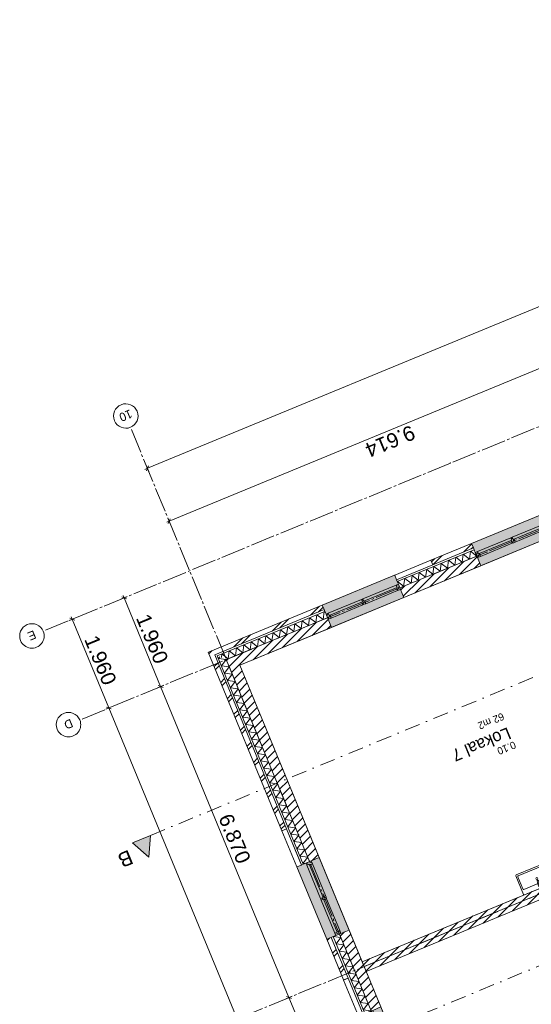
# Model space of a CAD drawing. Header units: millimetres. Extents: x -76965 to 1081933, y -21129 to 30747.
# Tile 14 of 114: x -76888 to -66436, y -7560 to 12546. Entities that reach past the tile are written whole.
import ezdxf
from ezdxf.enums import TextEntityAlignment as Align

# ---------------------------------------------------------------- set-up
doc = ezdxf.new("R2010")
doc.units = ezdxf.units.MM
doc.header["$MEASUREMENT"] = 0
doc.linetypes.add('B0204', pattern=[650, 500, -50, 50, -50])
doc.linetypes.add('B0302', pattern=[625.500011, 313.000011, -156.25, 0, -156.25])
for name, color, linetype in [('007 Stramien', 7, 'Continuous'), ('021 Buitenwanden', 7, 'Continuous'), ('021 Buitenwanden 2D arcering', 7, 'Continuous'), ('021 Buitenwanden Afdek-arcering', 7, 'Continuous'), ('021 Buitenwanden Doorsnede-arcering', 7, 'Continuous'), ('021 Buitenwanden Laagscheidingslijnen', 7, 'Continuous'), ('021 Buitenwanden Ramen', 7, 'Continuous'), ('023 Dekvloer', 7, 'Continuous'), ('028 Hoofddraagconstructie wanden', 7, 'Continuous'), ('028 Hoofddraagconstructie wanden Doorsnede-arcering', 7, 'Continuous'), ('079 Vaste inrichting', 7, 'Continuous'), ('102 Teksten ruimten _ Zones', 7, 'Continuous'), ('102 Teksten ruimten _ Zones Zone omranding', 7, 'Continuous'), ('102 Teksten ruimten _ Zones Zone tekst', 7, 'Continuous'), ('121 Drsn-en gevelaanduidingen', 7, 'Continuous'), ('121 Drsn-en gevelaanduidingen 2D arcering', 7, 'Continuous'), ('160 Presentatie_Aankleding 2D', 7, 'Continuous')]:
    doc.layers.add(name, color=color, linetype=linetype)
doc.styles.add('GENERATED_STYLE_1', font='txt')
doc.dimstyles.new('GENERATED_STYLE__1', dxfattribs={"dimtxt": 300, "dimasz": 71.25, "dimexe": 0.18, "dimexo": 0, "dimgap": 0.09, "dimtad": 1, "dimdec": 0, "dimzin": 0, "dimdsep": 46, "dimtxsty": 'GENERATED_STYLE_1', "dimblk": 'ARROWHEAD_6', "dimblk1": 'ARROWHEAD_6', "dimblk2": 'ARROWHEAD_6', "dimcen": 0.09, "dimclrd": 1, "dimclre": 1, "dimclrt": 2, "dimadec": 1, "dimazin": 0, "dimtfac": 1, "dimtdec": 4, "dimtmove": 0, "dimatfit": 3, "dimfxl": 1, "dimtolj": 1, "dimtzin": 0, "dimarcsym": 0})
pattern_1 = [(45, (0, 0), (-229.8097, 229.8097), []), (45, (-45.96, 45.96), (-229.8097, 229.8097), [])]
pattern_2 = [(45, (0, 0), (-88.38835, 88.38835), [])]
pattern_3 = [(45, (0, 0), (-31.8198, 31.8198), [])]

# ---------------------------------------------------------------- blocks, each defined once
blk = doc.blocks.new('Slab_1_1', base_point=(-2608, 7603))
at = {"layer": '023 Dekvloer', "color": 1, "linetype": 'Continuous', "lineweight": 0, "flags": 128}
blk.add_lwpolyline([(-2608, 7603), (-65140, -18201), (-72389, -636), (-38626, 13297), (-39373, 15108), (-10605, 26980)], close=True, dxfattribs=at)
blk = doc.blocks.new('*D80')
at = {"layer": '160 Presentatie_Aankleding 2D', "color": 1, "linetype": 'Continuous', "lineweight": 0}
for p, q in [((-74820, 712), (-74690, 766)), ((-74707, 719), (-74804, 760)), ((-74777, 791), (-74755, 739)), ((-74755, 739), (-74008, -1073)), ((-74073, -1099), (-73943, -1046)), ((-73959, -1093), (-74057, -1052)), ((-74008, -1073), (-71387, -7423))]:
    blk.add_line(p, q, dxfattribs=at)
at = {"layer": '160 Presentatie_Aankleding 2D', "color": 2, "lineweight": 0, "insert": (-74522, 330), "char_height": 300, "attachment_point": 7, "rotation": 292.424, "style": 'GENERATED_STYLE_1'}
blk.add_mtext('\\A1;{\\fArial|b0|i0|c0|p38;1.960}', dxfattribs=at)
blk = doc.blocks.new('ARROWHEAD_6')
at = {"color": 0, "linetype": 'Continuous', "lineweight": 0}
for p, q in [((0, 0), (-1, 0)), ((-0.5, -0.5), (0.5, 0.5))]:
    blk.add_line(p, q, dxfattribs=at)
blk = doc.blocks.new('*D81')
at = {"layer": '160 Presentatie_Aankleding 2D', "color": 1, "linetype": 'Continuous', "lineweight": 0}
for p, q in [((-73959, -1093), (-74057, -1052)), ((-74008, -1073), (-71387, -7423)), ((-71452, -7450), (-71322, -7396)), ((-71338, -7443), (-71436, -7403))]:
    blk.add_line(p, q, dxfattribs=at)
at = {"layer": '160 Presentatie_Aankleding 2D', "color": 2, "lineweight": 0, "insert": (-72838, -3751), "char_height": 300, "attachment_point": 7, "rotation": 292.424, "style": 'GENERATED_STYLE_1'}
blk.add_mtext('\\A1;{\\fArial|b0|i0|c0|p38;6.870}', dxfattribs=at)
blk = doc.blocks.new('*D82')
at = {"layer": '160 Presentatie_Aankleding 2D', "color": 1, "linetype": 'Continuous', "lineweight": 0}
for p, q in [((-71452, -7450), (-71322, -7396)), ((-71338, -7443), (-71436, -7403)), ((-71387, -7423), (-69293, -12498)), ((-69244, -12518), (-69342, -12478))]:
    blk.add_line(p, q, dxfattribs=at)
at = {"layer": '160 Presentatie_Aankleding 2D', "color": 2, "lineweight": 0, "insert": (-70480, -9464), "char_height": 300, "attachment_point": 7, "rotation": 292.424, "style": 'GENERATED_STYLE_1'}
blk.add_mtext('\\A1;{\\fArial|b0|i0|c0|p38;5.490}', dxfattribs=at)
blk = doc.blocks.new('*D83')
at = {"layer": '160 Presentatie_Aankleding 2D', "color": 1, "linetype": 'Continuous', "lineweight": 0}
for p, q in [((-69358, -12525), (-69228, -12471)), ((-69244, -12518), (-69342, -12478)), ((-69293, -12498), (-66596, -19034)), ((-66661, -19060), (-66531, -19007)), ((-66645, -19013), (-66547, -19054)), ((-66596, -19034), (-66575, -19086))]:
    blk.add_line(p, q, dxfattribs=at)
at = {"layer": '160 Presentatie_Aankleding 2D', "color": 2, "lineweight": 0, "insert": (-68085, -15269), "char_height": 300, "attachment_point": 7, "rotation": 292.424, "style": 'GENERATED_STYLE_1'}
blk.add_mtext('\\A1;{\\fArial|b0|i0|c0|p38;7.070}', dxfattribs=at)
blk = doc.blocks.new('*D92')
at = {"layer": '160 Presentatie_Aankleding 2D', "color": 1, "linetype": 'Continuous', "lineweight": 0}
for p, q in [((-56257, 9557), (-64946, 5971)), ((-64973, 6036), (-64920, 5906)), ((-64946, 5971), (-73833, 2304)), ((-64967, 5922), (-64926, 6020)), ((-73833, 2304), (-73885, 2282)), ((-73860, 2369), (-73807, 2239)), ((-73813, 2353), (-73854, 2255))]:
    blk.add_line(p, q, dxfattribs=at)
at = {"layer": '160 Presentatie_Aankleding 2D', "color": 2, "lineweight": 0, "insert": (-68893, 4278), "char_height": 300, "attachment_point": 7, "rotation": 202.424, "style": 'GENERATED_STYLE_1'}
blk.add_mtext('\\A1;{\\fArial|b0|i0|c0|p38;9.614}', dxfattribs=at)
blk = doc.blocks.new('*D94')
at = {"layer": '160 Presentatie_Aankleding 2D', "color": 1, "linetype": 'Continuous', "lineweight": 0}
for p, q in [((-75065, -1509), (-75813, 303)), ((-75000, -1482), (-75130, -1536)), ((-75114, -1489), (-75016, -1529)), ((-67653, -19470), (-75065, -1509)), ((-67588, -19443), (-67718, -19497)), ((-67702, -19450), (-67604, -19490)), ((-67632, -19522), (-67653, -19470))]:
    blk.add_line(p, q, dxfattribs=at)
at = {"layer": '160 Presentatie_Aankleding 2D', "color": 2, "lineweight": 0, "insert": (-71543, -9887), "char_height": 300, "attachment_point": 7, "rotation": 292.424, "style": 'GENERATED_STYLE_1'}
blk.add_mtext('\\A1;{\\fArial|b0|i0|c0|p38;19.430}', dxfattribs=at)
blk = doc.blocks.new('*D95')
at = {"layer": '160 Presentatie_Aankleding 2D', "color": 1, "linetype": 'Continuous', "lineweight": 0}
for p, q in [((-75748, 330), (-75878, 276)), ((-75764, 283), (-75862, 323)), ((-75813, 303), (-75834, 355)), ((-75065, -1509), (-75813, 303)), ((-75114, -1489), (-75016, -1529))]:
    blk.add_line(p, q, dxfattribs=at)
at = {"layer": '160 Presentatie_Aankleding 2D', "color": 2, "lineweight": 0, "insert": (-75579, -106), "char_height": 300, "attachment_point": 7, "rotation": 292.424, "style": 'GENERATED_STYLE_1'}
blk.add_mtext('\\A1;{\\fArial|b0|i0|c0|p38;1.960}', dxfattribs=at)
blk = doc.blocks.new('*D97')
at = {"layer": '160 Presentatie_Aankleding 2D', "color": 1, "linetype": 'Continuous', "lineweight": 0}
for p, q in [((-11379, 29418), (-11325, 29288)), ((-11373, 29304), (-11332, 29402)), ((-11300, 29375), (-11352, 29353)), ((-11352, 29353), (-40388, 17371)), ((-40388, 17371), (-74280, 3385)), ((-40408, 17322), (-40368, 17420))]:
    blk.add_line(p, q, dxfattribs=at)
at = {"layer": '160 Presentatie_Aankleding 2D', "color": 2, "lineweight": 0, "insert": (-25282, 23540), "char_height": 300, "attachment_point": 7, "rotation": 202.424, "style": 'GENERATED_STYLE_1'}
blk.add_mtext('\\A1;{\\fArial|b0|i0|c0|p38;31.411}', dxfattribs=at)
blk = doc.blocks.new('*D98')
at = {"layer": '160 Presentatie_Aankleding 2D', "color": 1, "linetype": 'Continuous', "lineweight": 0}
for p, q in [((-11352, 29353), (-40388, 17371)), ((-40388, 17371), (-74280, 3385)), ((-40415, 17436), (-40361, 17306)), ((-40408, 17322), (-40368, 17420)), ((-74307, 3450), (-74253, 3320)), ((-74259, 3434), (-74300, 3336)), ((-74280, 3385), (-74332, 3364))]:
    blk.add_line(p, q, dxfattribs=at)
at = {"layer": '160 Presentatie_Aankleding 2D', "color": 2, "lineweight": 0, "insert": (-56732, 10562), "char_height": 300, "attachment_point": 7, "rotation": 202.424, "style": 'GENERATED_STYLE_1'}
blk.add_mtext('\\A1;{\\fArial|b0|i0|c0|p38;36.664}', dxfattribs=at)
blk = doc.blocks.new('Cutting Plane_1_1', base_point=(-72306, -9263))
at = {"layer": '121 Drsn-en gevelaanduidingen', "color": 9, "linetype": 'B0302', "lineweight": 0}
blk.add_line((-72121, -9187), (-4017, 18917), dxfattribs=at)
blk = doc.blocks.new('Cutting Plane_2_1', base_point=(-74400, -4187))
at = {"layer": '121 Drsn-en gevelaanduidingen 2D arcering', "linetype": 'Continuous', "lineweight": 0, "true_color": 0x000000}
blk.add_hatch(color=18, dxfattribs=at).paths.add_polyline_path([(-74585, -4263), (-74215, -4111), (-74248, -4557)])
at = {"layer": '121 Drsn-en gevelaanduidingen', "color": 9, "linetype": 'B0302', "lineweight": 0}
blk.add_line((-74215, -4111), (-6111, 23993), dxfattribs=at)
at = {"layer": '121 Drsn-en gevelaanduidingen', "color": 2, "linetype": 'Continuous', "lineweight": 0}
for p, q in [((-74585, -4263), (-74215, -4111)), ((-74215, -4111), (-74248, -4557)), ((-74248, -4557), (-74585, -4263))]:
    blk.add_line(p, q, dxfattribs=at)
at = {"layer": '121 Drsn-en gevelaanduidingen', "color": 2, "lineweight": 0, "insert": (-74913, -4504), "char_height": 300, "attachment_point": 9, "rotation": 202.424, "style": 'GENERATED_STYLE_1'}
blk.add_mtext('\\A1;{\\fArial|b0|i0|c0|p38;B}', dxfattribs=at)
blk = doc.blocks.new('*X108')
at = {"layer": '021 Buitenwanden Doorsnede-arcering', "color": 250, "linetype": 'Continuous', "lineweight": 0, "true_color": 0x3f3f3f}
for p, q in [((-72829, -498), (-72802, -464)), ((-72829, -498), (-72669, -520)), ((-72767, -648), (-72668, -520)), ((-72767, -648), (-72607, -669)), ((-72705, -797), (-72607, -669)), ((-72705, -797), (-72545, -819)), ((-72644, -947), (-72545, -819)), ((-72644, -947), (-72483, -968)), ((-72582, -1096), (-72483, -968)), ((-72582, -1096), (-72422, -1118)), ((-72520, -1246), (-72422, -1118)), ((-72520, -1246), (-72360, -1267)), ((-72459, -1395), (-72360, -1267)), ((-72459, -1395), (-72298, -1416)), ((-72397, -1545), (-72298, -1416)), ((-72397, -1545), (-72237, -1566)), ((-72335, -1694), (-72237, -1566)), ((-72335, -1694), (-72175, -1715)), ((-72274, -1843), (-72175, -1715)), ((-72274, -1843), (-72113, -1865)), ((-72212, -1993), (-72113, -1865)), ((-72212, -1993), (-72052, -2014)), ((-72150, -2142), (-72052, -2014)), ((-72150, -2142), (-71990, -2164)), ((-72089, -2292), (-71990, -2164)), ((-72089, -2292), (-71928, -2313)), ((-72027, -2441), (-71928, -2313)), ((-72027, -2441), (-71867, -2462)), ((-71965, -2591), (-71867, -2462)), ((-71965, -2591), (-71805, -2612)), ((-71904, -2740), (-71805, -2612)), ((-71904, -2740), (-71743, -2761)), ((-71842, -2889), (-71743, -2761)), ((-71842, -2889), (-71682, -2911)), ((-71780, -3039), (-71682, -2911)), ((-71780, -3039), (-71620, -3060)), ((-71719, -3188), (-71620, -3060)), ((-71719, -3188), (-71558, -3210)), ((-71657, -3338), (-71558, -3210)), ((-71657, -3338), (-71497, -3359)), ((-71595, -3487), (-71497, -3359)), ((-71595, -3487), (-71435, -3508)), ((-71534, -3637), (-71435, -3508)), ((-71534, -3637), (-71373, -3658)), ((-71472, -3786), (-71373, -3658)), ((-71472, -3786), (-71312, -3807)), ((-71410, -3935), (-71312, -3807)), ((-71410, -3935), (-71250, -3957)), ((-71349, -4085), (-71250, -3957)), ((-71349, -4085), (-71188, -4106)), ((-71287, -4234), (-71188, -4106)), ((-71287, -4234), (-71127, -4256)), ((-71225, -4384), (-71127, -4256)), ((-71225, -4384), (-71065, -4405)), ((-71164, -4533), (-71065, -4405)), ((-71164, -4533), (-71003, -4555)), ((-71102, -4683), (-71003, -4555)), ((-71102, -4683), (-71067, -4687))]:
    blk.add_line(p, q, dxfattribs=at)
blk = doc.blocks.new('*X109')
at = {"layer": '021 Buitenwanden Doorsnede-arcering', "color": 250, "linetype": 'Continuous', "lineweight": 0, "true_color": 0x3f3f3f}
for p, q in [((-70484, -6177), (-70325, -6198)), ((-70424, -6326), (-70325, -6198)), ((-70424, -6326), (-70263, -6348)), ((-70362, -6476), (-70263, -6348)), ((-70362, -6476), (-70202, -6497)), ((-70300, -6625), (-70202, -6497)), ((-70300, -6625), (-70140, -6647)), ((-70239, -6775), (-70140, -6647)), ((-70239, -6775), (-70078, -6796)), ((-70177, -6924), (-70078, -6796)), ((-70177, -6924), (-70017, -6945)), ((-70115, -7074), (-70017, -6945)), ((-70115, -7074), (-69955, -7095)), ((-70054, -7223), (-69955, -7095)), ((-70054, -7223), (-69893, -7244)), ((-69992, -7372), (-69893, -7244)), ((-69992, -7372), (-69832, -7394)), ((-69930, -7522), (-69832, -7394)), ((-69930, -7522), (-69770, -7543)), ((-69869, -7671), (-69770, -7543)), ((-69869, -7671), (-69708, -7693)), ((-69713, -7698), (-69708, -7693))]:
    blk.add_line(p, q, dxfattribs=at)
blk = doc.blocks.new('*X110')
at = {"layer": '021 Buitenwanden Doorsnede-arcering', "color": 250, "linetype": 'Continuous', "lineweight": 0, "true_color": 0x3f3f3f}
for p, q in [((-69190, -9315), (-69092, -9187)), ((-69118, -9184), (-69092, -9187)), ((-69190, -9315), (-69030, -9336)), ((-69129, -9465), (-69030, -9336)), ((-69129, -9465), (-68968, -9486)), ((-69067, -9614), (-68968, -9486)), ((-69067, -9614), (-68907, -9635)), ((-69005, -9763), (-68907, -9635)), ((-69005, -9763), (-68845, -9785)), ((-68944, -9913), (-68845, -9785)), ((-68944, -9913), (-68783, -9934)), ((-68882, -10062), (-68783, -9934)), ((-68882, -10062), (-68722, -10084)), ((-68820, -10212), (-68722, -10084)), ((-68820, -10212), (-68660, -10233)), ((-68759, -10361), (-68660, -10233)), ((-68759, -10361), (-68598, -10382)), ((-68697, -10511), (-68598, -10382)), ((-68697, -10511), (-68537, -10532)), ((-68635, -10660), (-68537, -10532)), ((-68635, -10660), (-68475, -10681)), ((-68565, -10798), (-68475, -10681))]:
    blk.add_line(p, q, dxfattribs=at)
blk = doc.blocks.new('*X111')
at = {"layer": '021 Buitenwanden Doorsnede-arcering', "color": 250, "linetype": 'Continuous', "lineweight": 0, "true_color": 0x3f3f3f}
for p, q in [((-67957, -12304), (-67928, -12266)), ((-67957, -12304), (-67797, -12325)), ((-67895, -12453), (-67797, -12325)), ((-67895, -12453), (-67735, -12475)), ((-67834, -12603), (-67735, -12475)), ((-67834, -12603), (-67673, -12624)), ((-67772, -12752), (-67673, -12624)), ((-67772, -12752), (-67612, -12773)), ((-67710, -12902), (-67612, -12773)), ((-67710, -12902), (-67550, -12923)), ((-67649, -13051), (-67550, -12923)), ((-67649, -13051), (-67488, -13072)), ((-67587, -13200), (-67488, -13072)), ((-67587, -13200), (-67427, -13222)), ((-67525, -13350), (-67427, -13222)), ((-67525, -13350), (-67365, -13371)), ((-67464, -13499), (-67365, -13371)), ((-67464, -13499), (-67303, -13521)), ((-67402, -13649), (-67303, -13521)), ((-67402, -13649), (-67242, -13670)), ((-67340, -13798), (-67242, -13670)), ((-67340, -13798), (-67222, -13814))]:
    blk.add_line(p, q, dxfattribs=at)
blk = doc.blocks.new('*X112')
at = {"layer": '021 Buitenwanden Doorsnede-arcering', "color": 250, "linetype": 'Continuous', "lineweight": 0, "true_color": 0x3f3f3f}
for p, q in [((-66662, -15442), (-66563, -15314)), ((-66662, -15442), (-66502, -15463)), ((-66639, -15304), (-66563, -15314)), ((-66600, -15591), (-66502, -15463)), ((-66600, -15591), (-66440, -15613)), ((-66539, -15741), (-66440, -15613)), ((-66539, -15741), (-66378, -15762)), ((-66477, -15890), (-66378, -15762)), ((-66477, -15890), (-66317, -15912)), ((-66415, -16040), (-66317, -15912)), ((-66415, -16040), (-66255, -16061)), ((-66354, -16189), (-66255, -16061)), ((-66354, -16189), (-66193, -16210)), ((-66292, -16339), (-66193, -16210)), ((-66292, -16339), (-66132, -16360)), ((-66230, -16488), (-66132, -16360)), ((-66230, -16488), (-66070, -16509)), ((-66169, -16637), (-66070, -16509)), ((-66169, -16637), (-66008, -16659)), ((-66107, -16787), (-66008, -16659)), ((-66107, -16787), (-65947, -16808)), ((-66045, -16936), (-65947, -16808)), ((-66045, -16936), (-65885, -16958)), ((-65984, -17086), (-65885, -16958)), ((-65984, -17086), (-65823, -17107)), ((-65922, -17235), (-65823, -17107)), ((-65922, -17235), (-65762, -17256)), ((-65860, -17385), (-65762, -17256)), ((-65860, -17385), (-65700, -17406)), ((-65799, -17534), (-65700, -17406)), ((-65799, -17534), (-65638, -17555)), ((-65737, -17683), (-65638, -17555)), ((-65737, -17683), (-65577, -17705)), ((-65675, -17833), (-65577, -17705)), ((-65675, -17833), (-65515, -17854)), ((-65614, -17982), (-65515, -17854)), ((-65614, -17982), (-65453, -18004)), ((-65552, -18132), (-65453, -18004)), ((-65552, -18132), (-65392, -18153)), ((-65490, -18281), (-65392, -18153)), ((-65490, -18281), (-65330, -18302)), ((-65429, -18431), (-65330, -18302)), ((-65429, -18431), (-65268, -18452)), ((-65367, -18580), (-65268, -18452)), ((-65367, -18580), (-65301, -18589))]:
    blk.add_line(p, q, dxfattribs=at)
blk = doc.blocks.new('R2e hout 17_2')
at = {"layer": '021 Buitenwanden 2D arcering', "linetype": 'Continuous', "lineweight": 0, "true_color": 0x000000}
h = blk.add_hatch(dxfattribs=at)
h.set_pattern_fill('310_Naaldhout__01__0001', color=18, style=0, pattern_type=2)
h.set_pattern_definition(pattern_3)
h.paths.add_polyline_path([(-800, 0), (-800, -114), (-733, -114), (-733, -54), (-750, -54), (-750, 0)])
h = blk.add_hatch(dxfattribs=at)
h.set_pattern_fill('310_Naaldhout__01__0001', color=18, style=0, pattern_type=2)
h.set_pattern_definition(pattern_3)
h.paths.add_polyline_path([(0, -114), (0, 0), (-16.5, 0), (-16.5, -54), (-33.5, -54), (-33.5, -114)])
h = blk.add_hatch(dxfattribs=at)
h.set_pattern_fill('310_Naaldhout__01__0001', color=18, style=0, pattern_type=2)
h.set_pattern_definition(pattern_3)
h.paths.add_polyline_path([(0, 0), (0, -114), (33.5, -114), (33.5, -54), (16.5, -54), (16.5, 0)])
h = blk.add_hatch(dxfattribs=at)
h.set_pattern_fill('310_Naaldhout__01__0001', color=18, style=0, pattern_type=2)
h.set_pattern_definition(pattern_3)
h.paths.add_polyline_path([(800, -114), (800, 0), (750, 0), (750, -54), (733, -54), (733, -114)])
at = {"layer": '021 Buitenwanden Ramen', "color": 1, "linetype": 'Continuous', "lineweight": 0}
for p, q in [((-800, 200), (800, 200)), ((-800, 0), (-750, 0)), ((-800, -114), (-800, 0)), ((-750, 0), (-750, -54)), ((-750, 0), (-16.5, 0)), ((-16.5, -54), (-16.5, 0)), ((-16.5, 0), (0, 0)), ((0, 0), (16.5, 0)), ((16.5, 0), (16.5, -54)), ((16.5, 0), (750, 0)), ((750, -54), (750, 0)), ((750, 0), (800, 0)), ((800, 0), (800, -114)), ((-733, -114), (-800, -114)), ((-750, -54), (-733, -54)), ((-750, -54), (-16.5, -54)), ((-750, -54), (-16.5, -54)), ((-733, -54), (-733, -114)), ((-33.5, -114), (-733, -114)), ((-33.5, -114), (-33.5, -54)), ((-33.5, -54), (-16.5, -54)), ((0, -114), (-33.5, -114)), ((33.5, -114), (0, -114)), ((16.5, -54), (33.5, -54)), ((16.5, -54), (750, -54)), ((16.5, -54), (750, -54)), ((33.5, -54), (33.5, -114)), ((733, -114), (33.5, -114)), ((733, -114), (733, -54)), ((733, -54), (750, -54)), ((800, -114), (733, -114)), ((-800, -294), (800, -294))]:
    blk.add_line(p, q, dxfattribs=at)
at = {"layer": '021 Buitenwanden Ramen', "color": 254, "linetype": 'Continuous', "lineweight": 0, "true_color": 0xdfdfdf}
for p, q in [((-800, 0), (-800, -80)), ((800, 0), (800, -80))]:
    blk.add_line(p, q, dxfattribs=at)
at = {"layer": '021 Buitenwanden Ramen', "color": 2, "linetype": 'Continuous', "lineweight": 0}
for p, q in [((-800, -80), (-800, -114)), ((800, -80), (800, -114))]:
    blk.add_line(p, q, dxfattribs=at)
blk = doc.blocks.new('R nis rechthoekig 17_2')
at = {"layer": '021 Buitenwanden Ramen', "color": 1, "linetype": 'Continuous', "lineweight": 0}
for p, q in [((-400, 100), (400, 100)), ((-400, 100), (-400, 0)), ((-400, 0), (400, 0)), ((400, 0), (400, 100))]:
    blk.add_line(p, q, dxfattribs=at)
blk.add_point((400, 100), dxfattribs=at)
blk = doc.blocks.new('Wall_12_1', base_point=(-65140, -18201))
at = {"layer": '021 Buitenwanden Afdek-arcering', "linetype": 'Continuous', "lineweight": 0, "true_color": 0xffffff}
for points in [[(-71225, -4752), (-70614, -6231), (-70429, -6155), (-70324, -6111), (-70158, -6043), (-70768, -4564), (-70934, -4632), (-71040, -4676)], [(-69966, -7803), (-69356, -9282), (-69171, -9205), (-69065, -9162), (-68899, -9093), (-69509, -7614), (-69676, -7683), (-69781, -7726)], [(-68706, -10856), (-68096, -12335), (-67911, -12259), (-67805, -12215), (-67639, -12147), (-68249, -10668), (-68416, -10736), (-68521, -10780)], [(-67447, -13907), (-66837, -15386), (-66652, -15309), (-66546, -15266), (-66380, -15197), (-66990, -13718), (-67157, -13787), (-67262, -13830)]]:
    blk.add_hatch(color=7, dxfattribs=at).paths.add_polyline_path(points)
at = {"layer": '021 Buitenwanden Doorsnede-arcering', "linetype": 'Continuous', "lineweight": 0, "true_color": 0x000000}
h = blk.add_hatch(dxfattribs=at)
h.set_pattern_fill('145_Baksteen_0001', color=18, style=0, pattern_type=2)
h.set_pattern_definition(pattern_1)
h.paths.add_polyline_path([(-72903, -422), (-73034, -368), (-71529, -4016), (-71436, -3977)])
h = blk.add_hatch(dxfattribs=at)
h.set_pattern_fill('130_Kalkzandsteen_0001', color=18, style=0, pattern_type=2)
h.set_pattern_definition(pattern_2)
h.paths.add_polyline_path([(-72668, -520), (-70966, -4645), (-70934, -4632), (-70768, -4564), (-72389, -636)])
h = blk.add_hatch(dxfattribs=at)
h.set_pattern_fill('145_Baksteen_0001', color=18, style=0, pattern_type=2)
h.set_pattern_definition(pattern_1)
h.paths.add_polyline_path([(-70522, -6193), (-70614, -6231), (-70271, -7063), (-70179, -7025)])
h = blk.add_hatch(dxfattribs=at)
h.set_pattern_fill('130_Kalkzandsteen_0001', color=18, style=0, pattern_type=2)
h.set_pattern_definition(pattern_2)
h.paths.add_polyline_path([(-70324, -6111), (-70356, -6124), (-69707, -7696), (-69676, -7683), (-69509, -7614), (-70158, -6043)])
h = blk.add_hatch(dxfattribs=at)
h.set_pattern_fill('145_Baksteen_0001', color=18, style=0, pattern_type=2)
h.set_pattern_definition(pattern_1)
h.paths.add_polyline_path([(-69263, -9244), (-69356, -9282), (-69012, -10114), (-68920, -10075)])
h = blk.add_hatch(dxfattribs=at)
h.set_pattern_fill('130_Kalkzandsteen_0001', color=18, style=0, pattern_type=2)
h.set_pattern_definition(pattern_2)
h.paths.add_polyline_path([(-69065, -9162), (-69097, -9175), (-68447, -10749), (-68416, -10736), (-68249, -10668), (-68899, -9093)])
h = blk.add_hatch(dxfattribs=at)
h.set_pattern_fill('145_Baksteen_0001', color=18, style=0, pattern_type=2)
h.set_pattern_definition(pattern_1)
h.paths.add_polyline_path([(-68707, -10853), (-68706, -10856), (-68613, -10818), (-68615, -10815)])
h = blk.add_hatch(dxfattribs=at)
h.set_pattern_fill('130_Kalkzandsteen_0001', color=18, style=0, pattern_type=2)
h.set_pattern_definition(pattern_2)
h.paths.add_polyline_path([(-67805, -12215), (-67837, -12228), (-67188, -13800), (-67157, -13787), (-66990, -13718), (-67639, -12147)])
h = blk.add_hatch(dxfattribs=at)
h.set_pattern_fill('145_Baksteen_0001', color=18, style=0, pattern_type=2)
h.set_pattern_definition(pattern_1)
h.paths.add_polyline_path([(-68003, -12297), (-68096, -12335), (-67752, -13167), (-67660, -13129)])
h = blk.add_hatch(dxfattribs=at)
h.set_pattern_fill('130_Kalkzandsteen_0001', color=18, style=0, pattern_type=2)
h.set_pattern_definition(pattern_2)
h.paths.add_polyline_path([(-66578, -15279), (-65257, -18481), (-65140, -18201), (-66380, -15197), (-66546, -15266)])
h = blk.add_hatch(dxfattribs=at)
h.set_pattern_fill('145_Baksteen_0001', color=18, style=0, pattern_type=2)
h.set_pattern_definition(pattern_1)
h.paths.add_polyline_path([(-66837, -15386), (-65409, -18846), (-65354, -18716), (-66744, -15347)])
at = {"layer": '021 Buitenwanden', "color": 1, "linetype": 'Continuous', "lineweight": 0}
for p, q in [((-71529, -4016), (-71436, -3977)), ((-71132, -4714), (-71436, -3977)), ((-70271, -7063), (-70179, -7025)), ((-69873, -7765), (-70179, -7025)), ((-69012, -10114), (-68920, -10075)), ((-68615, -10815), (-68920, -10075)), ((-68707, -10853), (-68615, -10815)), ((-67752, -13167), (-67660, -13129)), ((-67355, -13868), (-67660, -13129))]:
    blk.add_line(p, q, dxfattribs=at)
at = {"layer": '021 Buitenwanden', "color": 2, "linetype": 'Continuous', "lineweight": 0}
for p, q in [((-70934, -4632), (-70768, -4564)), ((-70966, -4645), (-70934, -4632)), ((-70356, -6124), (-70324, -6111)), ((-70324, -6111), (-70158, -6043)), ((-69676, -7683), (-69509, -7614)), ((-69707, -7696), (-69676, -7683)), ((-69097, -9175), (-69065, -9162)), ((-69065, -9162), (-68899, -9093)), ((-68447, -10749), (-68416, -10736)), ((-68416, -10736), (-68249, -10668)), ((-67837, -12228), (-67805, -12215)), ((-67805, -12215), (-67639, -12147)), ((-67188, -13800), (-67157, -13787)), ((-67157, -13787), (-66990, -13718)), ((-66578, -15279), (-66546, -15266)), ((-66546, -15266), (-66380, -15197))]:
    blk.add_line(p, q, dxfattribs=at)
at = {"layer": '021 Buitenwanden', "color": 9, "linetype": 'Continuous', "lineweight": 0}
for p, q in [((-71132, -4714), (-71095, -4699)), ((-70522, -6193), (-70485, -6178)), ((-69873, -7765), (-69836, -7749)), ((-69263, -9244), (-69226, -9228)), ((-68613, -10818), (-68576, -10803)), ((-68003, -12297), (-67966, -12282)), ((-67355, -13868), (-67318, -13853)), ((-66744, -15347), (-66707, -15332))]:
    blk.add_line(p, q, dxfattribs=at)
at = {"layer": '021 Buitenwanden', "color": 254, "linetype": 'Continuous', "lineweight": 0, "true_color": 0xdfdfdf}
for p, q in [((-71095, -4699), (-71040, -4676)), ((-71040, -4676), (-70966, -4645)), ((-70485, -6178), (-70429, -6155)), ((-70429, -6155), (-70356, -6124)), ((-69836, -7749), (-69781, -7726)), ((-69781, -7726), (-69707, -7696)), ((-69226, -9228), (-69171, -9205)), ((-69171, -9205), (-69097, -9175)), ((-68576, -10803), (-68521, -10780)), ((-68521, -10780), (-68447, -10749)), ((-67966, -12282), (-67911, -12259)), ((-67911, -12259), (-67837, -12228)), ((-67318, -13853), (-67262, -13830)), ((-67262, -13830), (-67188, -13800)), ((-66652, -15309), (-66578, -15279)), ((-66707, -15332), (-66652, -15309))]:
    blk.add_line(p, q, dxfattribs=at)
at = {"layer": '021 Buitenwanden', "color": 3, "linetype": 'Continuous', "lineweight": 0}
for p, q in [((-70614, -6231), (-70522, -6193)), ((-69356, -9282), (-69263, -9244)), ((-68706, -10856), (-68613, -10818)), ((-68096, -12335), (-68003, -12297)), ((-66837, -15386), (-66744, -15347))]:
    blk.add_line(p, q, dxfattribs=at)
at = {"layer": '021 Buitenwanden', "color": 3, "linetype": 'Continuous', "lineweight": 0, "flags": 128}
for points in [[(-73034, -368), (-71529, -4016)], [(-70614, -6231), (-70271, -7063)], [(-69356, -9282), (-69012, -10114)], [(-68707, -10853), (-68706, -10856)], [(-68096, -12335), (-67752, -13167)], [(-66837, -15386), (-65409, -18846)]]:
    blk.add_lwpolyline(points, dxfattribs=at)
at = {"layer": '021 Buitenwanden', "color": 2, "linetype": 'Continuous', "lineweight": 0, "flags": 128}
for points in [[(-70768, -4564), (-72389, -636)], [(-69509, -7614), (-70158, -6043)], [(-68249, -10668), (-68899, -9093)], [(-66990, -13718), (-67639, -12147)], [(-65140, -18201), (-66380, -15197)]]:
    blk.add_lwpolyline(points, dxfattribs=at)
at = {"layer": '021 Buitenwanden Laagscheidingslijnen', "color": 3, "linetype": 'Continuous', "lineweight": 0}
for p, q in [((-72903, -422), (-71436, -3977)), ((-70522, -6193), (-70179, -7025)), ((-69263, -9244), (-68920, -10075)), ((-68615, -10815), (-68613, -10818)), ((-68003, -12297), (-67660, -13129)), ((-66744, -15347), (-65354, -18716))]:
    blk.add_line(p, q, dxfattribs=at)
at = {"layer": '021 Buitenwanden Laagscheidingslijnen', "color": 1, "linetype": 'Continuous', "lineweight": 0}
for p, q in [((-72851, -444), (-71095, -4699)), ((-70485, -6178), (-69836, -7749)), ((-69226, -9228), (-68576, -10803)), ((-67966, -12282), (-67318, -13853)), ((-66707, -15332), (-65333, -18664))]:
    blk.add_line(p, q, dxfattribs=at)
at = {"layer": '021 Buitenwanden Laagscheidingslijnen', "color": 2, "linetype": 'Continuous', "lineweight": 0}
for p, q in [((-72668, -520), (-70966, -4645)), ((-70356, -6124), (-69707, -7696)), ((-69097, -9175), (-68447, -10749)), ((-67837, -12228), (-67188, -13800)), ((-66578, -15279), (-65257, -18481))]:
    blk.add_line(p, q, dxfattribs=at)
at = {"layer": '021 Buitenwanden', "color": 1, "lineweight": 0}
for name in ['*X108', '*X109', '*X110', '*X111', '*X112']:
    blk.add_blockref(name, (0, 0), dxfattribs=at)
at = {"layer": '021 Buitenwanden Ramen', "color": 1, "linetype": 'Continuous', "lineweight": 0, "zscale": 1000, "rotation": 112.4239742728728}
for name, p in [('R nis rechthoekig 17_2', (-71284, -4347)), ('R2e hout 17_2', (-70735, -5415)), ('R nis rechthoekig 17_2', (-70026, -7395)), ('R2e hout 17_2', (-69476, -8466)), ('R nis rechthoekig 17_2', (-68767, -10445)), ('R2e hout 17_2', (-68216, -11519)), ('R nis rechthoekig 17_2', (-67507, -13499)), ('R2e hout 17_2', (-66957, -14570))]:
    blk.add_blockref(name, p, dxfattribs=at)
blk = doc.blocks.new('*X127')
at = {"layer": '021 Buitenwanden Doorsnede-arcering', "color": 250, "linetype": 'Continuous', "lineweight": 0, "true_color": 0x3f3f3f}
for p, q in [((-70666, 458), (-70687, 298)), ((-70666, 458), (-70643, 440)), ((-71264, 211), (-71285, 51)), ((-71264, 211), (-71136, 113)), ((-71114, 273), (-71136, 113)), ((-71114, 273), (-70986, 174)), ((-70965, 334), (-70986, 174)), ((-70965, 334), (-70837, 236)), ((-70816, 396), (-70837, 236)), ((-70816, 396), (-70687, 298)), ((-71712, 26), (-71734, -134)), ((-71712, 26), (-71584, -72)), ((-71563, 88), (-71584, -72)), ((-71563, 88), (-71435, -11)), ((-71413, 149), (-71435, -11)), ((-71413, 149), (-71285, 51)), ((-72161, -159), (-72182, -319)), ((-72161, -159), (-72032, -257)), ((-72011, -97), (-72032, -257)), ((-72011, -97), (-71883, -196)), ((-71862, -36), (-71883, -196)), ((-71862, -36), (-71734, -134)), ((-72609, -344), (-72630, -504)), ((-72609, -344), (-72481, -442)), ((-72459, -282), (-72481, -442)), ((-72459, -282), (-72331, -381)), ((-72310, -220), (-72331, -381)), ((-72310, -220), (-72182, -319)), ((-72758, -405), (-72768, -478)), ((-72758, -405), (-72630, -504))]:
    blk.add_line(p, q, dxfattribs=at)
blk = doc.blocks.new('*X128')
at = {"layer": '021 Buitenwanden Doorsnede-arcering', "color": 250, "linetype": 'Continuous', "lineweight": 0, "true_color": 0x3f3f3f}
for p, q in [((-67827, 1629), (-67848, 1469)), ((-67827, 1629), (-67699, 1531)), ((-67677, 1691), (-67699, 1531)), ((-67677, 1691), (-67549, 1593)), ((-68275, 1444), (-68297, 1284)), ((-68275, 1444), (-68147, 1346)), ((-68126, 1506), (-68147, 1346)), ((-68126, 1506), (-67998, 1408)), ((-67976, 1568), (-67998, 1408)), ((-67976, 1568), (-67848, 1469)), ((-67549, 1593), (-67549, 1593)), ((-68724, 1259), (-68745, 1099)), ((-68724, 1259), (-68595, 1161)), ((-68574, 1321), (-68595, 1161)), ((-68574, 1321), (-68446, 1223)), ((-68425, 1383), (-68446, 1223)), ((-68425, 1383), (-68297, 1284)), ((-69172, 1074), (-69044, 976)), ((-69172, 1074), (-69172, 1070)), ((-69022, 1136), (-69044, 976)), ((-69022, 1136), (-68894, 1038)), ((-68873, 1198), (-68894, 1038)), ((-68873, 1198), (-68745, 1099))]:
    blk.add_line(p, q, dxfattribs=at)
blk = doc.blocks.new('Wall_14_1', base_point=(-72389, -636))
at = {"layer": '021 Buitenwanden Afdek-arcering', "linetype": 'Continuous', "lineweight": 0, "true_color": 0xffffff}
for points in [[(-66177, 2462), (-67656, 1852), (-67580, 1667), (-67536, 1561), (-67467, 1395), (-65988, 2005), (-66057, 2172), (-66101, 2277)], [(-69227, 1203), (-70706, 593), (-70630, 408), (-70587, 302), (-70518, 136), (-69039, 746), (-69108, 913), (-69151, 1018)]]:
    blk.add_hatch(color=7, dxfattribs=at).paths.add_polyline_path(points)
at = {"layer": '021 Buitenwanden Doorsnede-arcering', "linetype": 'Continuous', "lineweight": 0, "true_color": 0x000000}
h = blk.add_hatch(dxfattribs=at)
h.set_pattern_fill('145_Baksteen_0001', color=18, style=0, pattern_type=2)
h.set_pattern_definition(pattern_1)
h.paths.add_polyline_path([(-68488, 1508), (-68450, 1416), (-67618, 1759), (-67656, 1852)])
h = blk.add_hatch(dxfattribs=at)
h.set_pattern_fill('130_Kalkzandsteen_0001', color=18, style=0, pattern_type=2)
h.set_pattern_definition(pattern_2)
h.paths.add_polyline_path([(-67549, 1593), (-69120, 944), (-69108, 913), (-69039, 746), (-67467, 1395), (-67536, 1561)])
h = blk.add_hatch(dxfattribs=at)
h.set_pattern_fill('145_Baksteen_0001', color=18, style=0, pattern_type=2)
h.set_pattern_definition(pattern_1)
h.paths.add_polyline_path([(-70706, 593), (-73034, -368), (-72903, -422), (-70668, 500)])
h = blk.add_hatch(dxfattribs=at)
h.set_pattern_fill('130_Kalkzandsteen_0001', color=18, style=0, pattern_type=2)
h.set_pattern_definition(pattern_2)
h.paths.add_polyline_path([(-70599, 334), (-72668, -520), (-72389, -636), (-70518, 136), (-70587, 302)])
at = {"layer": '021 Buitenwanden', "color": 3, "linetype": 'Continuous', "lineweight": 0}
for p, q in [((-67656, 1852), (-67618, 1759)), ((-70706, 593), (-70668, 500))]:
    blk.add_line(p, q, dxfattribs=at)
at = {"layer": '021 Buitenwanden', "color": 9, "linetype": 'Continuous', "lineweight": 0}
for p, q in [((-67618, 1759), (-67602, 1722)), ((-69189, 1111), (-69174, 1074)), ((-70668, 500), (-70653, 463))]:
    blk.add_line(p, q, dxfattribs=at)
at = {"layer": '021 Buitenwanden', "color": 254, "linetype": 'Continuous', "lineweight": 0, "true_color": 0xdfdfdf}
for p, q in [((-67602, 1722), (-67580, 1667)), ((-67580, 1667), (-67549, 1593)), ((-69174, 1074), (-69151, 1018)), ((-69151, 1018), (-69120, 944)), ((-70653, 463), (-70630, 408)), ((-70630, 408), (-70599, 334))]:
    blk.add_line(p, q, dxfattribs=at)
at = {"layer": '021 Buitenwanden', "color": 1, "linetype": 'Continuous', "lineweight": 0}
for p, q in [((-68450, 1416), (-69189, 1111)), ((-68488, 1508), (-68450, 1416))]:
    blk.add_line(p, q, dxfattribs=at)
at = {"layer": '021 Buitenwanden', "color": 2, "linetype": 'Continuous', "lineweight": 0}
for p, q in [((-67549, 1593), (-67536, 1561)), ((-67536, 1561), (-67467, 1395)), ((-69120, 944), (-69108, 913)), ((-69108, 913), (-69039, 746)), ((-70599, 334), (-70587, 302)), ((-70587, 302), (-70518, 136))]:
    blk.add_line(p, q, dxfattribs=at)
at = {"layer": '021 Buitenwanden', "color": 3, "linetype": 'Continuous', "lineweight": 0, "flags": 128}
for points in [[(-67656, 1852), (-68488, 1508)], [(-70706, 593), (-73034, -368)]]:
    blk.add_lwpolyline(points, dxfattribs=at)
at = {"layer": '021 Buitenwanden', "color": 2, "linetype": 'Continuous', "lineweight": 0, "flags": 128}
for points in [[(-69039, 746), (-67467, 1395)], [(-72389, -636), (-70518, 136)]]:
    blk.add_lwpolyline(points, dxfattribs=at)
at = {"layer": '021 Buitenwanden Laagscheidingslijnen', "color": 1, "linetype": 'Continuous', "lineweight": 0}
for p, q in [((-67602, 1722), (-69174, 1074)), ((-70653, 463), (-72851, -444))]:
    blk.add_line(p, q, dxfattribs=at)
at = {"layer": '021 Buitenwanden Laagscheidingslijnen', "color": 3, "linetype": 'Continuous', "lineweight": 0}
for p, q in [((-67618, 1759), (-68450, 1416)), ((-70668, 500), (-72903, -422))]:
    blk.add_line(p, q, dxfattribs=at)
at = {"layer": '021 Buitenwanden Laagscheidingslijnen', "color": 2, "linetype": 'Continuous', "lineweight": 0}
for p, q in [((-67549, 1593), (-69120, 944)), ((-70599, 334), (-72668, -520))]:
    blk.add_line(p, q, dxfattribs=at)
at = {"layer": '021 Buitenwanden', "color": 1, "lineweight": 0}
for name in ['*X128', '*X127']:
    blk.add_blockref(name, (0, 0), dxfattribs=at)
at = {"layer": '021 Buitenwanden Ramen', "color": 1, "linetype": 'Continuous', "lineweight": 0, "zscale": 1000, "rotation": 22.42397402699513}
for p in [(-66840, 1972), (-69891, 713)]:
    blk.add_blockref('R2e hout 17_2', p, dxfattribs=at)
at = {"layer": '021 Buitenwanden Ramen', "color": 1, "linetype": 'Continuous', "lineweight": 0, "xscale": -1, "zscale": 1000, "rotation": 22.42397402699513}
blk.add_blockref('R nis rechthoekig 17_2', (-68819, 1263), dxfattribs=at)
blk = doc.blocks.new('Lokaal 7_0.10_21_1', base_point=(-67465, -2207))
at = {"layer": '102 Teksten ruimten _ Zones Zone tekst', "color": 2, "lineweight": 0, "style": 'GENERATED_STYLE_1'}
for tag, height, p in [('ROOM_AREA', 150, (-66973, -1741)), ('ROOM_NAME', 250, (-66823, -2127)), ('ROOM_NUMBER', 150, (-66733, -2322))]:
    blk.add_attdef(tag, text='', height=height, rotation=202.424, dxfattribs=at).set_placement(p, align=Align.TOP_LEFT)
blk = doc.blocks.new('Wall_39_1', base_point=(-69891, -6690))
at = {"layer": '028 Hoofddraagconstructie wanden Doorsnede-arcering', "linetype": 'Continuous', "lineweight": 0, "true_color": 0x000000}
h = blk.add_hatch(dxfattribs=at)
h.set_pattern_fill('130_Kalkzandsteen_0001', color=18, style=0, pattern_type=2)
h.set_pattern_definition(pattern_2)
h.paths.add_polyline_path([(-63674, -4125), (-69891, -6690), (-69809, -6888), (-63593, -4322), (-63631, -4230)])
at = {"layer": '028 Hoofddraagconstructie wanden', "color": 1, "linetype": 'Continuous', "lineweight": 0, "flags": 128}
for points in [[(-63674, -4125), (-69891, -6690)], [(-69809, -6888), (-63593, -4322)], [(-69891, -6690), (-69809, -6888)]]:
    blk.add_lwpolyline(points, dxfattribs=at)
blk = doc.blocks.new('Wasbak 17')
at = {"layer": '079 Vaste inrichting', "color": 1, "linetype": 'Continuous', "lineweight": 0}
for p, q in [((-360, 0), (360, 0)), ((-375, -425), (-375, -15)), ((-345, -395), (-345, -125)), ((-330, -110), (330, -110)), ((-25, -60), (-21, -102)), ((-18, -111), (-11, -164)), ((-14, -100), (-14, -85)), ((-14, -85), (14, -85)), ((11, -164), (18, -111)), ((14, -85), (14, -100)), ((21, -102), (25, -60)), ((345, -125), (345, -395)), ((375, -15), (375, -425)), ((360, -440), (-360, -440)), ((330, -410), (-330, -410))]:
    blk.add_line(p, q, dxfattribs=at)
blk.add_circle((0, -215), 20, dxfattribs=at)
for centre, radius, start, end in [((-360, -15), 15, 90, 180), ((360, -15), 15, 0, 90), ((-330, -125), 15, 90, 180), ((0, -60), 25, 0, 180), ((0, -100), 21.1, 185.1696, 212.771), ((0, -100), 21.1, 212.771, 327.229), ((0, -100), 13.6, 180, 0), ((0, -163), 11.2, 187.1389, 352.8611), ((0, -100), 21.1, 327.229, 354.8304), ((330, -125), 15, 0, 90), ((-330, -395), 15, 180, 270), ((330, -395), 15, 270, 0), ((-360, -425), 15, 180, 270), ((360, -425), 15, 270, 0)]:
    blk.add_arc(centre, radius, start, end, dxfattribs=at)
for p in [(-25, -60), (-18, -111), (11, -164), (21, -102)]:
    blk.add_point(p, dxfattribs=at)
blk = doc.blocks.new('Standard grid marker')
at = {"layer": '007 Stramien', "color": 6, "linetype": 'B0204', "lineweight": 0}
for q in [(0, 0), (17821, 0)]:
    blk.add_line((9000, 0), q, dxfattribs=at)
at = {"layer": '007 Stramien', "color": 212, "linetype": 'Continuous', "lineweight": 0, "true_color": 0xcc00cc}
for start, end in [(0, 180), (180, 0)]:
    blk.add_arc((-250, 0), 250, start, end, dxfattribs=at)
at = {"layer": '007 Stramien', "color": 6, "linetype": 'B0204', "lineweight": 0}
blk.add_point((9000, 0), dxfattribs=at)
blk.add_point((9000, 0), dxfattribs=at)
at = {"layer": '007 Stramien', "color": 6, "lineweight": 0, "style": 'GENERATED_STYLE_1'}
for tag, p in [('AC_MarkerText_1_0', (-250, 9)), ('AC_MarkerText_1_1', (27071, 9))]:
    blk.add_attdef(tag, text='', height=175, rotation=270, dxfattribs=at).set_placement(p, align=Align.MIDDLE_CENTER)
blk = doc.blocks.new('Standard grid marker_3')
at = {"layer": '007 Stramien', "color": 6, "linetype": 'B0204', "lineweight": 0}
for p, q in [((9000, 0), (64152, 0)), ((64152, 0), (73152, 0))]:
    blk.add_line(p, q, dxfattribs=at)
at = {"layer": '007 Stramien', "color": 212, "linetype": 'Continuous', "lineweight": 0, "true_color": 0xcc00cc}
for start, end in [(0, 180), (180, 0)]:
    blk.add_arc((73402, 0), 250, start, end, dxfattribs=at)
at = {"layer": '007 Stramien', "color": 6, "linetype": 'B0204', "lineweight": 0}
blk.add_point((64152, 0), dxfattribs=at)
blk.add_point((64152, 0), dxfattribs=at)
at = {"layer": '007 Stramien', "color": 6, "lineweight": 0, "style": 'GENERATED_STYLE_1'}
for tag, p in [('AC_MarkerText_1_0', (-250, 10)), ('AC_MarkerText_1_1', (73402, 10))]:
    blk.add_attdef(tag, text='', height=175, dxfattribs=at).set_placement(p, align=Align.MIDDLE_CENTER)

msp = doc.modelspace()

# ---------------------------------------------------------------- linework, layer by layer
at = {"layer": '102 Teksten ruimten _ Zones Zone omranding', "color": 33, "linetype": 'Continuous', "lineweight": 0, "true_color": 0xde9d5d, "flags": 128}
for points in [[(-63693.2, 2952.3), (-72388.9, -636), (-69889.5, -6692.8), (-61193.8, -3104.4)], [(-69851.3, -6785.2), (-66302.5, -15385.1), (-60269.1, -12895.3), (-63817.9, -4295.5)]]:
    msp.add_lwpolyline(points, close=True, dxfattribs=at)

# ---------------------------------------------------------------- block references
at = {"layer": '007 Stramien', "color": 1, "linetype": 'Continuous', "lineweight": 0}
ref = msp.add_blockref('Standard grid marker_3', (-8786.4, 27962), dxfattribs=dict(at, zscale=1000, rotation=202.423973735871))
ref.add_attrib('AC_MarkerText_1_1', 'E', dxfattribs={"color": 6, "lineweight": 0, "height": 175, "rotation": 202.42397, "style": 'GENERATED_STYLE_1'}).set_placement((-76638, -27.7), align=Align.MIDDLE_CENTER)
ref = msp.add_blockref('Standard grid marker_3', (-8038.7, 26150.2), dxfattribs=dict(at, zscale=1000, rotation=202.423973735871))
ref.add_attrib('AC_MarkerText_1_1', 'D', dxfattribs={"color": 6, "lineweight": 0, "height": 175, "rotation": 202.42397, "style": 'GENERATED_STYLE_1'}).set_placement((-75890.4, -1839.5), align=Align.MIDDLE_CENTER)
at = {"layer": '007 Stramien', "color": 1, "linetype": 'Continuous', "lineweight": 0, "zscale": 1000, "rotation": 202.423973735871}
msp.add_blockref('Standard grid marker_3', (-5418.1, 19799.7), dxfattribs=at)
at = {"layer": '007 Stramien', "color": 1, "linetype": 'Continuous', "lineweight": 0}
ref = msp.add_blockref('Standard grid marker', (-74625.1, 4222.1), dxfattribs=dict(at, zscale=1000, rotation=292.4239737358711))
ref.add_attrib('AC_MarkerText_1', '10', dxfattribs={"color": 6, "lineweight": 0, "height": 175, "rotation": 202.42397, "style": 'GENERATED_STYLE_1'}).set_placement((-74720.5, 4461.7), align=Align.MIDDLE_CENTER)
at = {"layer": '021 Buitenwanden', "color": 1, "lineweight": 0}
for name, p in [('Wall_14_1', (-72388.9, -636)), ('Wall_12_1', (-65140.3, -18201.4))]:
    msp.add_blockref(name, p, dxfattribs=at)
at = {"layer": '023 Dekvloer', "color": 1, "linetype": 'Continuous', "lineweight": 0}
msp.add_blockref('Slab_1_1', (-2608.4, 7603), dxfattribs=at)
at = {"layer": '028 Hoofddraagconstructie wanden', "color": 1, "lineweight": 0}
msp.add_blockref('Wall_39_1', (-69890.7, -6689.8), dxfattribs=at)
at = {"layer": '079 Vaste inrichting', "color": 1, "linetype": 'Continuous', "lineweight": 0, "xscale": -1, "zscale": 1000, "rotation": 202.4239737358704}
msp.add_blockref('Wasbak 17', (-66243.1, -5188.1), dxfattribs=at)
at = {"layer": '102 Teksten ruimten _ Zones', "color": 2, "linetype": 'Continuous', "lineweight": 0}
msp.add_blockref('Lokaal 7_0.10_21_1', (-67464.6, -2206.8), dxfattribs=at).add_auto_attribs({'ROOM_NAME': 'Lokaal 7', 'ROOM_NUMBER': '0.10', 'ROOM_AREA': '62 m2'})
at = {"layer": '121 Drsn-en gevelaanduidingen', "color": 9, "lineweight": 0}
for name, p in [('Cutting Plane_2_1', (-74400.3, -4187.2)), ('Cutting Plane_1_1', (-72305.7, -9263.1))]:
    msp.add_blockref(name, p, dxfattribs=at)

# ---------------------------------------------------------------- dimensions: what is measured, and where the dimension line sits
at = {"layer": '160 Presentatie_Aankleding 2D', "color": 1, "linetype": 'Continuous', "lineweight": 0}
for base, p1, p2, angle, picture, middle, turn in [((-40388.1, 17371.1), (-11697.5, 30189.8), (-40733.4, 18207.8), 202.42397, '*D97', (-25790.1, 23168), 202.42397), ((-74279.8, 3385.4), (-40733.4, 18207.8), (-74625.1, 4222.1), 202.42397, '*D98', (-57253.9, 10184.1), 202.42397), ((-74007.8, -1072.6), (-8786.4, 27962), (-8038.7, 26150.2), 292.42397, '*D80', (-74187.5, -86.6), 292.42397), ((-71387.2, -7423.1), (-8038.7, 26150.2), (-5418.1, 19799.7), 292.42397, '*D81', (-72503.4, -4167.8), 292.42397), ((-69293, -12498), (-5418.1, 19799.7), (-3323.9, 14724.8), 292.42397, '*D82', (-70146, -9880.5), 292.42397), ((-66596, -19033.6), (-3323.9, 14724.8), (-626.9, 8189.2), 292.42397, '*D83', (-67750.4, -15685.7), 292.42397), ((-73833.5, 2303.7), (-65738.1, 7889.4), (-74625.1, 4222.1), 202.42397, '*D92', (-69309.8, 3943.2), 202.42397), ((-75812.8, 302.9), (-75197.1, -1563.4), (-76406.9, 57.7), 112.42397, '*D95', (-75244.8, -522.9), 292.42397), ((-75065.1, -1508.9), (-68247.5, -19715.1), (-75197.1, -1563.4), 112.42397, '*D94', (-71165.1, -10409.3), 292.42397)]:
    dim = msp.add_linear_dim(base=base, p1=p1, p2=p2, angle=angle, dimstyle='GENERATED_STYLE__1', dxfattribs=at)
    dim.commit()
    dim.dimension.update_dxf_attribs({"geometry": picture, "text_midpoint": middle, "dimtype": 160, "text_rotation": turn})

doc.saveas('drawing.dxf')
